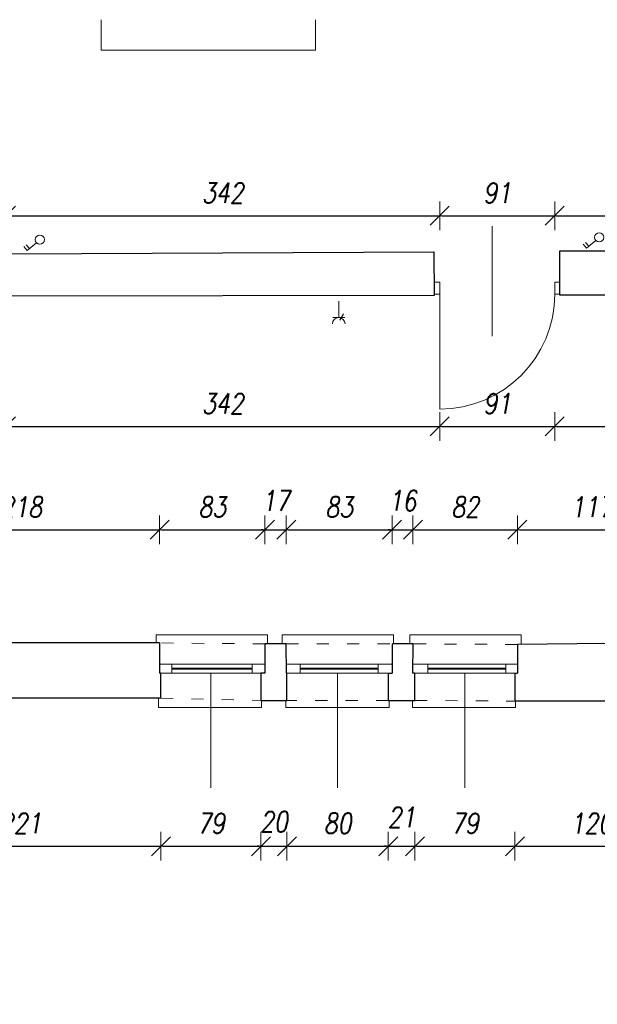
# Model space of a CAD drawing. Header units: millimetres. Extents: x -60479 to 14193, y -32440 to 949.
# Tile 47 of 68: x -28816 to -24261, y -13759 to -5991. Entities that reach past the tile are written whole.
import ezdxf

# ---------------------------------------------------------------- set-up
doc = ezdxf.new("R2010")
doc.units = ezdxf.units.MM
doc.header["$LTSCALE"] = 8
doc.linetypes.add('ACAD_ISO03W100', pattern=[30, 12, -18])
doc.layers.get('Defpoints').update_dxf_attribs({"lineweight": 0})
for name, color, linetype, lineweight in [('A_DIMEN', 7, 'Continuous', 0), ('BAM_OPISY POWIERZCHNI', 40, 'Continuous', 0), ('instalacje', 6, 'Continuous', 0), ('parter_dzwi i okna', 3, 'Continuous', 0), ('parter_parapet', 6, 'Continuous', 0), ('parter_podciąg', 2, 'ACAD_ISO03W100', 0), ('parter_rzut', 7, 'Continuous', 30), ('wymiarowanie', 4, 'Continuous', 0)]:
    doc.layers.add(name, color=color, linetype=linetype, lineweight=lineweight)
doc.styles.add('ROMANS1', font='romans.shx', dxfattribs={"width": 0.8, "oblique": 10})
doc.dimstyles.new('NARCH100', dxfattribs={"dimscale": 100, "dimtxt": 1.6, "dimasz": 0.15, "dimexe": 0, "dimexo": 0, "dimgap": 1, "dimtad": 1, "dimdec": 0, "dimlfac": 0.1, "dimrnd": 1, "dimdsep": 46, "dimtxsty": 'ROMANS1', "dimblk": 'wym', "dimcen": -1.5, "dimse1": 1, "dimse2": 1, "dimclrd": 4, "dimclre": 4, "dimclrt": 3, "dimadec": 0, "dimazin": 0, "dimtfac": 0.04, "dimtdec": 0, "dimtmove": 2, "dimatfit": 3, "dimldrblk": 'wym', "dimfxl": 0, "dimtolj": 1, "dimarcsym": 0})

# ---------------------------------------------------------------- blocks, each defined once
blk = doc.blocks.new('wym')
at = {"layer": 'A_DIMEN', "color": 4, "ltscale": 100}
for p, q in [((0, -7.5), (0, 7.5)), ((-5, -5), (5, 5)), ((-5, 0), (5, 0))]:
    blk.add_line(p, q, dxfattribs=at)
blk = doc.blocks.new('*D387')
at = {"layer": 'Defpoints', "color": 0, "transparency": 16777216}
for p in [(-29913.9, -11343.2, 22637.2), (-27701.9, -11343.2, 22637.2), (-27701.9, -12512.1)]:
    blk.add_point(p, dxfattribs=at)
at = {"layer": 'instalacje', "color": 4, "lineweight": -2, "transparency": 16777216}
blk.add_line((-29898.9, -12512.1), (-27716.9, -12512.1), dxfattribs=at)
at = {"layer": 'instalacje', "color": 4, "lineweight": -2, "transparency": 16777216, "xscale": 15, "yscale": 15, "zscale": 15, "rotation": 179.9999999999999}
blk.add_blockref('wym', (-29913.9, -12512.1), dxfattribs=at)
at = {"layer": 'instalacje', "color": 4, "lineweight": -2, "transparency": 16777216, "xscale": 15, "yscale": 15, "zscale": 15}
blk.add_blockref('wym', (-27701.9, -12512.1), dxfattribs=at)
at = {"layer": 'instalacje', "color": 3, "transparency": 16777216, "insert": (-28807.9, -12332.1), "char_height": 160, "attachment_point": 5, "style": 'ROMANS1'}
blk.add_mtext('\\A1;221', dxfattribs=at)
blk = doc.blocks.new('*D388')
at = {"layer": 'Defpoints', "color": 0, "transparency": 16777216}
for p in [(-27701.9, -11343.2, 22637.2), (-26913.3, -11362.9), (-26913.3, -12512.1)]:
    blk.add_point(p, dxfattribs=at)
at = {"layer": 'instalacje', "color": 4, "lineweight": -2, "transparency": 16777216}
blk.add_line((-27686.9, -12512.1), (-26928.3, -12512.1), dxfattribs=at)
at = {"layer": 'instalacje', "color": 4, "lineweight": -2, "transparency": 16777216, "xscale": 15, "yscale": 15, "zscale": 15, "rotation": 179.9999999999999}
blk.add_blockref('wym', (-27701.9, -12512.1), dxfattribs=at)
at = {"layer": 'instalacje', "color": 4, "lineweight": -2, "transparency": 16777216, "xscale": 15, "yscale": 15, "zscale": 15}
blk.add_blockref('wym', (-26913.3, -12512.1), dxfattribs=at)
at = {"layer": 'instalacje', "color": 3, "transparency": 16777216, "insert": (-27307.6, -12332.1), "char_height": 160, "attachment_point": 5, "style": 'ROMANS1'}
blk.add_mtext('\\A1;79', dxfattribs=at)
blk = doc.blocks.new('*D389')
at = {"layer": 'Defpoints', "color": 0, "transparency": 16777216}
for p in [(-26913.3, -11362.9), (-26708.3, -11362.6), (-26708.3, -12512.1)]:
    blk.add_point(p, dxfattribs=at)
at = {"layer": 'instalacje', "color": 4, "lineweight": -2, "transparency": 16777216}
for p, q in [((-26928.3, -12512.1), (-26943.3, -12512.1)), ((-26913.3, -12512.1), (-26708.3, -12512.1)), ((-26693.3, -12512.1), (-26678.3, -12512.1))]:
    blk.add_line(p, q, dxfattribs=at)
at = {"layer": 'instalacje', "color": 4, "lineweight": -2, "transparency": 16777216, "xscale": 15, "yscale": 15, "zscale": 15}
for p, rotation in [((-26913.3, -12512.1), 359.9999999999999), ((-26708.3, -12512.1), 179.9999999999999)]:
    blk.add_blockref('wym', p, dxfattribs=dict(at, rotation=rotation))
at = {"layer": 'instalacje', "color": 3, "transparency": 16777216, "insert": (-26810.8, -12319.3), "char_height": 160, "attachment_point": 5, "style": 'ROMANS1'}
blk.add_mtext('\\A1;20', dxfattribs=at)
blk = doc.blocks.new('*D390')
at = {"layer": 'Defpoints', "color": 0, "transparency": 16777216}
for p in [(-26708.3, -11362.6), (-25909.5, -11362.9), (-25909.5, -12512.1)]:
    blk.add_point(p, dxfattribs=at)
at = {"layer": 'instalacje', "color": 4, "lineweight": -2, "transparency": 16777216}
blk.add_line((-26693.3, -12512.1), (-25924.5, -12512.1), dxfattribs=at)
at = {"layer": 'instalacje', "color": 4, "lineweight": -2, "transparency": 16777216, "xscale": 15, "yscale": 15, "zscale": 15, "rotation": 179.9999999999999}
blk.add_blockref('wym', (-26708.3, -12512.1), dxfattribs=at)
at = {"layer": 'instalacje', "color": 4, "lineweight": -2, "transparency": 16777216, "xscale": 15, "yscale": 15, "zscale": 15}
blk.add_blockref('wym', (-25909.5, -12512.1), dxfattribs=at)
at = {"layer": 'instalacje', "color": 3, "transparency": 16777216, "insert": (-26308.9, -12332.1), "char_height": 160, "attachment_point": 5, "style": 'ROMANS1'}
blk.add_mtext('\\A1;80', dxfattribs=at)
blk = doc.blocks.new('*D391')
at = {"layer": 'Defpoints', "color": 0, "transparency": 16777216}
for p in [(-25909.5, -11362.9), (-25698.9, -11362.1), (-25698.9, -12512.1)]:
    blk.add_point(p, dxfattribs=at)
at = {"layer": 'instalacje', "color": 4, "lineweight": -2, "transparency": 16777216}
for p, q in [((-25924.5, -12512.1), (-25939.5, -12512.1)), ((-25909.5, -12512.1), (-25698.9, -12512.1)), ((-25683.9, -12512.1), (-25668.9, -12512.1))]:
    blk.add_line(p, q, dxfattribs=at)
at = {"layer": 'instalacje', "color": 4, "lineweight": -2, "transparency": 16777216, "xscale": 15, "yscale": 15, "zscale": 15}
for p, rotation in [((-25909.5, -12512.1), 359.9999999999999), ((-25698.9, -12512.1), 179.9999999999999)]:
    blk.add_blockref('wym', p, dxfattribs=dict(at, rotation=rotation))
at = {"layer": 'instalacje', "color": 3, "transparency": 16777216, "insert": (-25804.2, -12284.1), "char_height": 160, "attachment_point": 5, "style": 'ROMANS1'}
blk.add_mtext('\\A1;21', dxfattribs=at)
blk = doc.blocks.new('*D392')
at = {"layer": 'Defpoints', "color": 0, "transparency": 16777216}
for p in [(-25698.9, -11362.1), (-24911.2, -11367.2, 22637.2), (-24911.2, -12512.1)]:
    blk.add_point(p, dxfattribs=at)
at = {"layer": 'instalacje', "color": 4, "lineweight": -2, "transparency": 16777216}
blk.add_line((-25683.9, -12512.1), (-24926.2, -12512.1), dxfattribs=at)
at = {"layer": 'instalacje', "color": 4, "lineweight": -2, "transparency": 16777216, "xscale": 15, "yscale": 15, "zscale": 15, "rotation": 179.9999999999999}
blk.add_blockref('wym', (-25698.9, -12512.1), dxfattribs=at)
at = {"layer": 'instalacje', "color": 4, "lineweight": -2, "transparency": 16777216, "xscale": 15, "yscale": 15, "zscale": 15}
blk.add_blockref('wym', (-24911.2, -12512.1), dxfattribs=at)
at = {"layer": 'instalacje', "color": 3, "transparency": 16777216, "insert": (-25305, -12332.1), "char_height": 160, "attachment_point": 5, "style": 'ROMANS1'}
blk.add_mtext('\\A1;79', dxfattribs=at)
blk = doc.blocks.new('*D393')
at = {"layer": 'Defpoints', "color": 0, "transparency": 16777216}
for p in [(-24911.2, -11367.2, 22637.2), (-23706.5, -11367.2, 22637.2), (-23706.5, -12512.1)]:
    blk.add_point(p, dxfattribs=at)
at = {"layer": 'instalacje', "color": 4, "lineweight": -2, "transparency": 16777216}
blk.add_line((-24896.2, -12512.1), (-23721.5, -12512.1), dxfattribs=at)
at = {"layer": 'instalacje', "color": 4, "lineweight": -2, "transparency": 16777216, "xscale": 15, "yscale": 15, "zscale": 15, "rotation": 179.9999999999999}
blk.add_blockref('wym', (-24911.2, -12512.1), dxfattribs=at)
at = {"layer": 'instalacje', "color": 4, "lineweight": -2, "transparency": 16777216, "xscale": 15, "yscale": 15, "zscale": 15}
blk.add_blockref('wym', (-23706.5, -12512.1), dxfattribs=at)
at = {"layer": 'instalacje', "color": 3, "transparency": 16777216, "insert": (-24308.8, -12332.1), "char_height": 160, "attachment_point": 5, "style": 'ROMANS1'}
blk.add_mtext('\\A1;120', dxfattribs=at)
blk = doc.blocks.new('*D681')
at = {"layer": 'Defpoints', "color": 0, "transparency": 16777216}
for p in [(-25503.4, -7538.1), (-28923.8, -8062.3), (-25503.4, -8062.3)]:
    blk.add_point(p, dxfattribs=at)
at = {"layer": 'instalacje', "color": 4, "lineweight": -2, "transparency": 16777216}
blk.add_line((-28908.8, -7538.1), (-25518.4, -7538.1), dxfattribs=at)
at = {"layer": 'instalacje', "color": 4, "lineweight": -2, "transparency": 16777216, "xscale": 15, "yscale": 15, "zscale": 15, "rotation": 179.9999999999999}
blk.add_blockref('wym', (-28923.8, -7538.1), dxfattribs=at)
at = {"layer": 'instalacje', "color": 4, "lineweight": -2, "transparency": 16777216, "xscale": 15, "yscale": 15, "zscale": 15}
blk.add_blockref('wym', (-25503.4, -7538.1), dxfattribs=at)
at = {"layer": 'instalacje', "color": 3, "transparency": 16777216, "insert": (-27213.6, -7358.1), "char_height": 160, "attachment_point": 5, "style": 'ROMANS1'}
blk.add_mtext('\\A1;342', dxfattribs=at)
blk = doc.blocks.new('*D682')
at = {"layer": 'Defpoints', "color": 0, "transparency": 16777216}
for p in [(-24596.9, -7538.1), (-25503.4, -8062.3), (-24596.9, -8062.3)]:
    blk.add_point(p, dxfattribs=at)
at = {"layer": 'instalacje', "color": 4, "lineweight": -2, "transparency": 16777216}
blk.add_line((-25488.4, -7538.1), (-24611.9, -7538.1), dxfattribs=at)
at = {"layer": 'instalacje', "color": 4, "lineweight": -2, "transparency": 16777216, "xscale": 15, "yscale": 15, "zscale": 15, "rotation": 179.9999999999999}
blk.add_blockref('wym', (-25503.4, -7538.1), dxfattribs=at)
at = {"layer": 'instalacje', "color": 4, "lineweight": -2, "transparency": 16777216, "xscale": 15, "yscale": 15, "zscale": 15}
blk.add_blockref('wym', (-24596.9, -7538.1), dxfattribs=at)
at = {"layer": 'instalacje', "color": 3, "transparency": 16777216, "insert": (-25050.2, -7358.1), "char_height": 160, "attachment_point": 5, "style": 'ROMANS1'}
blk.add_mtext('\\A1;91', dxfattribs=at)
blk = doc.blocks.new('*D683')
at = {"layer": 'Defpoints', "color": 0, "transparency": 16777216}
for p in [(-19501.9, -7538.1), (-24596.9, -8062.3), (-19501.9, -8062.3)]:
    blk.add_point(p, dxfattribs=at)
at = {"layer": 'instalacje', "color": 4, "lineweight": -2, "transparency": 16777216}
blk.add_line((-24581.9, -7538.1), (-19516.9, -7538.1), dxfattribs=at)
at = {"layer": 'instalacje', "color": 4, "lineweight": -2, "transparency": 16777216, "xscale": 15, "yscale": 15, "zscale": 15, "rotation": 179.9999999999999}
blk.add_blockref('wym', (-24596.9, -7538.1), dxfattribs=at)
at = {"layer": 'instalacje', "color": 4, "lineweight": -2, "transparency": 16777216, "xscale": 15, "yscale": 15, "zscale": 15}
blk.add_blockref('wym', (-19501.9, -7538.1), dxfattribs=at)
at = {"layer": 'instalacje', "color": 3, "transparency": 16777216, "insert": (-22049.4, -7358.1), "char_height": 160, "attachment_point": 5, "style": 'ROMANS1'}
blk.add_mtext('\\A1;510', dxfattribs=at)
blk = doc.blocks.new('*D762')
at = {"layer": 'Defpoints', "color": 0, "transparency": 16777216}
for p in [(-27712.3, -10015.9), (-29895.1, -11076.6), (-27712.3, -11076.7)]:
    blk.add_point(p, dxfattribs=at)
at = {"layer": 'instalacje', "color": 4, "lineweight": -2, "transparency": 16777216}
blk.add_line((-29880.1, -10015.9), (-27727.3, -10015.9), dxfattribs=at)
at = {"layer": 'instalacje', "color": 4, "lineweight": -2, "transparency": 16777216, "xscale": 15, "yscale": 15, "zscale": 15, "rotation": 179.9999999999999}
blk.add_blockref('wym', (-29895.1, -10015.9), dxfattribs=at)
at = {"layer": 'instalacje', "color": 4, "lineweight": -2, "transparency": 16777216, "xscale": 15, "yscale": 15, "zscale": 15}
blk.add_blockref('wym', (-27712.3, -10015.9), dxfattribs=at)
at = {"layer": 'instalacje', "color": 3, "transparency": 16777216, "insert": (-28803.7, -9835.9), "char_height": 160, "attachment_point": 5, "style": 'ROMANS1'}
blk.add_mtext('\\A1;218', dxfattribs=at)
blk = doc.blocks.new('*D763')
at = {"layer": 'Defpoints', "color": 0, "transparency": 16777216}
for p in [(-26881.9, -10015.9), (-27712.3, -11076.7), (-26881.9, -11078.3)]:
    blk.add_point(p, dxfattribs=at)
at = {"layer": 'instalacje', "color": 4, "lineweight": -2, "transparency": 16777216}
blk.add_line((-27697.3, -10015.9), (-26896.9, -10015.9), dxfattribs=at)
at = {"layer": 'instalacje', "color": 4, "lineweight": -2, "transparency": 16777216, "xscale": 15, "yscale": 15, "zscale": 15, "rotation": 179.9999999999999}
blk.add_blockref('wym', (-27712.3, -10015.9), dxfattribs=at)
at = {"layer": 'instalacje', "color": 4, "lineweight": -2, "transparency": 16777216, "xscale": 15, "yscale": 15, "zscale": 15}
blk.add_blockref('wym', (-26881.9, -10015.9), dxfattribs=at)
at = {"layer": 'instalacje', "color": 3, "transparency": 16777216, "insert": (-27297.1, -9835.9), "char_height": 160, "attachment_point": 5, "style": 'ROMANS1'}
blk.add_mtext('\\A1;83', dxfattribs=at)
blk = doc.blocks.new('*D764')
at = {"layer": 'Defpoints', "color": 0, "transparency": 16777216}
for p in [(-26713.4, -10015.9), (-26881.9, -11078.3), (-26713.4, -11076.7)]:
    blk.add_point(p, dxfattribs=at)
at = {"layer": 'instalacje', "color": 4, "lineweight": -2, "transparency": 16777216}
for p, q in [((-26896.9, -10015.9), (-26911.9, -10015.9)), ((-26881.9, -10015.9), (-26713.4, -10015.9)), ((-26698.4, -10015.9), (-26683.4, -10015.9))]:
    blk.add_line(p, q, dxfattribs=at)
at = {"layer": 'instalacje', "color": 4, "lineweight": -2, "transparency": 16777216, "xscale": 15, "yscale": 15, "zscale": 15}
for p, rotation in [((-26881.9, -10015.9), 359.9999999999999), ((-26713.4, -10015.9), 179.9999999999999)]:
    blk.add_blockref('wym', p, dxfattribs=dict(at, rotation=rotation))
at = {"layer": 'instalacje', "color": 3, "transparency": 16777216, "insert": (-26797.7, -9785.9), "char_height": 160, "attachment_point": 5, "style": 'ROMANS1'}
blk.add_mtext('\\A1;17', dxfattribs=at)
blk = doc.blocks.new('*D765')
at = {"layer": 'Defpoints', "color": 0, "transparency": 16777216}
for p in [(-25879.6, -10015.9), (-26713.4, -11076.7), (-25879.6, -11076.6)]:
    blk.add_point(p, dxfattribs=at)
at = {"layer": 'instalacje', "color": 4, "lineweight": -2, "transparency": 16777216}
blk.add_line((-26698.4, -10015.9), (-25894.6, -10015.9), dxfattribs=at)
at = {"layer": 'instalacje', "color": 4, "lineweight": -2, "transparency": 16777216, "xscale": 15, "yscale": 15, "zscale": 15, "rotation": 179.9999999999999}
blk.add_blockref('wym', (-26713.4, -10015.9), dxfattribs=at)
at = {"layer": 'instalacje', "color": 4, "lineweight": -2, "transparency": 16777216, "xscale": 15, "yscale": 15, "zscale": 15}
blk.add_blockref('wym', (-25879.6, -10015.9), dxfattribs=at)
at = {"layer": 'instalacje', "color": 3, "transparency": 16777216, "insert": (-26296.5, -9835.9), "char_height": 160, "attachment_point": 5, "style": 'ROMANS1'}
blk.add_mtext('\\A1;83', dxfattribs=at)
blk = doc.blocks.new('*D766')
at = {"layer": 'Defpoints', "color": 0, "transparency": 16777216}
for p in [(-25715, -10015.9), (-25879.6, -11076.6), (-25715, -11076.7)]:
    blk.add_point(p, dxfattribs=at)
at = {"layer": 'instalacje', "color": 4, "lineweight": -2, "transparency": 16777216}
for p, q in [((-25894.6, -10015.9), (-25909.6, -10015.9)), ((-25879.6, -10015.9), (-25715, -10015.9)), ((-25700, -10015.9), (-25685, -10015.9))]:
    blk.add_line(p, q, dxfattribs=at)
at = {"layer": 'instalacje', "color": 4, "lineweight": -2, "transparency": 16777216, "xscale": 15, "yscale": 15, "zscale": 15}
for p, rotation in [((-25879.6, -10015.9), 359.9999999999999), ((-25715, -10015.9), 179.9999999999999)]:
    blk.add_blockref('wym', p, dxfattribs=dict(at, rotation=rotation))
at = {"layer": 'instalacje', "color": 3, "transparency": 16777216, "insert": (-25797.3, -9785.9), "char_height": 160, "attachment_point": 5, "style": 'ROMANS1'}
blk.add_mtext('\\A1;16', dxfattribs=at)
blk = doc.blocks.new('*D767')
at = {"layer": 'Defpoints', "color": 0, "transparency": 16777216}
for p in [(-24890.9, -10015.9), (-25715, -11076.7), (-24890.9, -11076.6)]:
    blk.add_point(p, dxfattribs=at)
at = {"layer": 'instalacje', "color": 4, "lineweight": -2, "transparency": 16777216}
blk.add_line((-25700, -10015.9), (-24905.9, -10015.9), dxfattribs=at)
at = {"layer": 'instalacje', "color": 4, "lineweight": -2, "transparency": 16777216, "xscale": 15, "yscale": 15, "zscale": 15, "rotation": 179.9999999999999}
blk.add_blockref('wym', (-25715, -10015.9), dxfattribs=at)
at = {"layer": 'instalacje', "color": 4, "lineweight": -2, "transparency": 16777216, "xscale": 15, "yscale": 15, "zscale": 15}
blk.add_blockref('wym', (-24890.9, -10015.9), dxfattribs=at)
at = {"layer": 'instalacje', "color": 3, "transparency": 16777216, "insert": (-25303, -9835.9), "char_height": 160, "attachment_point": 5, "style": 'ROMANS1'}
blk.add_mtext('\\A1;82', dxfattribs=at)
blk = doc.blocks.new('*D768')
at = {"layer": 'Defpoints', "color": 0, "transparency": 16777216}
for p in [(-23722.1, -10015.9), (-24890.9, -11076.6), (-23722.1, -11076.7)]:
    blk.add_point(p, dxfattribs=at)
at = {"layer": 'instalacje', "color": 4, "lineweight": -2, "transparency": 16777216}
blk.add_line((-24875.9, -10015.9), (-23737.1, -10015.9), dxfattribs=at)
at = {"layer": 'instalacje', "color": 4, "lineweight": -2, "transparency": 16777216, "xscale": 15, "yscale": 15, "zscale": 15, "rotation": 179.9999999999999}
blk.add_blockref('wym', (-24890.9, -10015.9), dxfattribs=at)
at = {"layer": 'instalacje', "color": 4, "lineweight": -2, "transparency": 16777216, "xscale": 15, "yscale": 15, "zscale": 15}
blk.add_blockref('wym', (-23722.1, -10015.9), dxfattribs=at)
at = {"layer": 'instalacje', "color": 3, "transparency": 16777216, "insert": (-24306.5, -9835.9), "char_height": 160, "attachment_point": 5, "style": 'ROMANS1'}
blk.add_mtext('\\A1;117', dxfattribs=at)
blk = doc.blocks.new('*D638')
at = {"layer": 'Defpoints', "color": 0, "transparency": 16777216}
for p in [(-28923.8, -8157.1), (-25503.4, -8157.1), (-25503.4, -9200.1)]:
    blk.add_point(p, dxfattribs=at)
at = {"layer": 'instalacje', "color": 4, "lineweight": -2, "transparency": 16777216}
blk.add_line((-28908.8, -9200.1), (-25518.4, -9200.1), dxfattribs=at)
at = {"layer": 'instalacje', "color": 4, "lineweight": -2, "transparency": 16777216, "xscale": 15, "yscale": 15, "zscale": 15, "rotation": 179.9999999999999}
blk.add_blockref('wym', (-28923.8, -9200.1), dxfattribs=at)
at = {"layer": 'instalacje', "color": 4, "lineweight": -2, "transparency": 16777216, "xscale": 15, "yscale": 15, "zscale": 15}
blk.add_blockref('wym', (-25503.4, -9200.1), dxfattribs=at)
at = {"layer": 'instalacje', "color": 3, "transparency": 16777216, "insert": (-27213.6, -9020.1), "char_height": 160, "attachment_point": 5, "style": 'ROMANS1'}
blk.add_mtext('\\A1;342', dxfattribs=at)
blk = doc.blocks.new('*D639')
at = {"layer": 'Defpoints', "color": 0, "transparency": 16777216}
for p in [(-25503.4, -8157.1), (-24596.9, -8157.1), (-24596.9, -9200.1)]:
    blk.add_point(p, dxfattribs=at)
at = {"layer": 'instalacje', "color": 4, "lineweight": -2, "transparency": 16777216}
blk.add_line((-25488.4, -9200.1), (-24611.9, -9200.1), dxfattribs=at)
at = {"layer": 'instalacje', "color": 4, "lineweight": -2, "transparency": 16777216, "xscale": 15, "yscale": 15, "zscale": 15, "rotation": 179.9999999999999}
blk.add_blockref('wym', (-25503.4, -9200.1), dxfattribs=at)
at = {"layer": 'instalacje', "color": 4, "lineweight": -2, "transparency": 16777216, "xscale": 15, "yscale": 15, "zscale": 15}
blk.add_blockref('wym', (-24596.9, -9200.1), dxfattribs=at)
at = {"layer": 'instalacje', "color": 3, "transparency": 16777216, "insert": (-25050.2, -9020.1), "char_height": 160, "attachment_point": 5, "style": 'ROMANS1'}
blk.add_mtext('\\A1;91', dxfattribs=at)
blk = doc.blocks.new('*D640')
at = {"layer": 'Defpoints', "color": 0, "transparency": 16777216}
for p in [(-24596.9, -8157.1), (-19501.9, -8157.1), (-19501.9, -9200.1)]:
    blk.add_point(p, dxfattribs=at)
at = {"layer": 'instalacje', "color": 4, "lineweight": -2, "transparency": 16777216}
blk.add_line((-24581.9, -9200.1), (-19516.9, -9200.1), dxfattribs=at)
at = {"layer": 'instalacje', "color": 4, "lineweight": -2, "transparency": 16777216, "xscale": 15, "yscale": 15, "zscale": 15, "rotation": 179.9999999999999}
blk.add_blockref('wym', (-24596.9, -9200.1), dxfattribs=at)
at = {"layer": 'instalacje', "color": 4, "lineweight": -2, "transparency": 16777216, "xscale": 15, "yscale": 15, "zscale": 15}
blk.add_blockref('wym', (-19501.9, -9200.1), dxfattribs=at)
at = {"layer": 'instalacje', "color": 3, "transparency": 16777216, "insert": (-22049.4, -9020.1), "char_height": 160, "attachment_point": 5, "style": 'ROMANS1'}
blk.add_mtext('\\A1;510', dxfattribs=at)

msp = doc.modelspace()

# ---------------------------------------------------------------- linework, layer by layer
at = {"layer": 'BAM_OPISY POWIERZCHNI'}
msp.add_lwpolyline([(-28173.3, -5991.4), (-28173.3, -6231.4), (-26482.8, -6231.4), (-26482.8, -5991.4)], dxfattribs=at)
at = {"layer": 'instalacje'}
for p, q in [((-28738.9, -7796.6), (-28764.2, -7766.3)), ((-28684.3, -7750.9), (-28757, -7811.8)), ((-24346.5, -7793.3), (-24371.8, -7763.1)), ((-24328.4, -7778.1), (-24353.7, -7747.9)), ((-24273.8, -7732.4), (-24346.5, -7793.3)), ((-28757, -7811.8), (-28782.3, -7781.5))]:
    msp.add_line(p, q, dxfattribs=at)
for points in [[(-26299.7, -8340.8), (-26299.7, -8212.8)], [(-26251.7, -8340.8), (-26347.6, -8340.8)], [(-26291, -8362.4), (-26261.2, -8312.7)]]:
    msp.add_lwpolyline(points, dxfattribs=at)
for centre in [(-24246.3, -7708.8), (-28656.9, -7727.2)]:
    msp.add_circle(centre, 36.2, dxfattribs=at)
msp.add_arc((-26299.7, -8391.1), 50.2, 360, 180, dxfattribs=at)
at = {"layer": 'parter_dzwi i okna'}
for points in [[(-25503.4, -8062.3), (-25549.1, -8062.3)], [(-25503.4, -8062.3), (-25503.4, -8157.1)], [(-24596.9, -8157.1), (-24596.9, -8062.3)], [(-24596.9, -8062.3), (-24556.6, -8062.3)], [(-25503.4, -8157.1), (-25548.7, -8157.1)], [(-25503.4, -8157.1), (-25503.4, -9063.5)], [(-24596.9, -8157.1), (-24556.6, -8157.1)], [(-27712.3, -11076.7), (-26881.9, -11076.6)], [(-27617.2, -11146.6), (-27617.2, -11076.7)], [(-27617.2, -11106.3), (-26981.7, -11106.3)], [(-26981.7, -11146.6), (-26981.7, -11076.6)], [(-26713.4, -11076.7), (-25879.6, -11076.6)], [(-26603.8, -11146.6), (-26603.8, -11076.7)], [(-26603.8, -11106.3), (-25988.3, -11106.3)], [(-25988.3, -11146.6), (-25988.3, -11076.6)], [(-25715, -11076.7), (-24890.9, -11076.6)], [(-25597.2, -11146.6), (-25597.2, -11076.7)], [(-25597.2, -11106.3), (-24981.7, -11106.3)], [(-24981.7, -11146.6), (-24981.7, -11076.6)], [(-27701.9, -11146.6), (-26913.3, -11146.6)], [(-27617.2, -11115.9), (-26981.7, -11115.9)], [(-26708.3, -11146.6), (-25909.5, -11146.6)], [(-26603.8, -11115.9), (-25988.3, -11115.9)], [(-25698.9, -11146.6), (-24911.2, -11146.6)], [(-25597.2, -11115.9), (-24981.7, -11115.9)]]:
    msp.add_lwpolyline(points, dxfattribs=at)
msp.add_arc((-25503.4, -8157.1), 906.5, 270, 0, dxfattribs=at)
at = {"layer": 'parter_parapet'}
for points in [[(-27739.5, -10908.6), (-27739.5, -10844.9), (-26862.6, -10844.9), (-26862.6, -10915.8)], [(-26744.9, -10915.8), (-26744.9, -10844.9), (-25868, -10844.9), (-25868, -10915.8)], [(-25739.2, -10915.8), (-25739.2, -10844.9), (-24862.2, -10844.9), (-24862.2, -10920.3)], [(-27722.4, -11343.2), (-27722.4, -11416.6), (-26909.9, -11416.6), (-26910.2, -11362.9)], [(-26715.9, -11362.6), (-26715.9, -11416.6), (-25903.4, -11416.6), (-25903.6, -11362.9)], [(-25718.4, -11362.2), (-25718.4, -11416.6), (-24905.9, -11416.6), (-24906.2, -11367.2)]]:
    msp.add_lwpolyline(points, dxfattribs=at)
at = {"layer": 'parter_podciąg'}
for points in [[(-26881.9, -10915.8), (-27712.3, -10908.6)], [(-26714, -10915.8), (-25879.6, -10915.8)], [(-24890.9, -10920.6), (-25712.1, -10915.8)], [(-25909.5, -11362.9), (-26708.3, -11362.9)], [(-25698.9, -11362.1), (-24911.2, -11367.2)]]:
    msp.add_lwpolyline(points, dxfattribs=at)
at = {"layer": 'parter_podciąg', "elevation": 22637.2}
msp.add_lwpolyline([(-27701.9, -11343.2), (-26913.3, -11362.9)], dxfattribs=at)
at = {"layer": 'parter_rzut'}
for p, q in [((-28882.2, -7839.5), (-25550.4, -7821.6)), ((-25550.4, -7821.6), (-25548.6, -8166.7)), ((-27701.9, -11343.2, 22637.2), (-27701.9, -11146.6, 22637.2)), ((-24911.2, -11146.6, 22637.2), (-24911.2, -11367.2, 22637.2))]:
    msp.add_line(p, q, dxfattribs=at)
for points in [[(-19782, -8157.1), (-20636.8, -8157.1), (-21858.1, -8168.4), (-23060.4, -8164.3), (-24556.6, -8164.4), (-24556.6, -7814.7), (-24135.8, -7814.7)], [(-25548.6, -8166.7), (-28882.2, -8173.1)], [(-27712.3, -10908.6), (-29895.1, -10908.6)], [(-27712.3, -10908.6), (-27712.3, -11146.6)], [(-26713.2, -11146.6), (-26714, -10915.8), (-26881.9, -10915.8)], [(-26881.9, -10915.8), (-26881.9, -11078.3)], [(-25879.6, -10915.8), (-25879.6, -11078.3)], [(-25716.2, -11146.2), (-25712.1, -10915.8), (-25875.7, -10915.8)], [(-23719.7, -10908.2), (-24890.9, -10920.6)], [(-24890.9, -10920.6), (-24890.9, -11146.6)], [(-26881.9, -11076.6), (-26881.9, -11146.2)], [(-25879.6, -11076.6), (-25879.6, -11146.6)], [(-27701.9, -11146.6), (-27712.3, -11146.6)], [(-26913.3, -11146.2), (-26913.3, -11362.9), (-26708.3, -11362.6), (-26708.3, -11146.6)], [(-26881.9, -11146.2), (-26913.3, -11146.2)], [(-26708.3, -11146.6), (-26713.2, -11146.6)], [(-25909.5, -11146.6), (-25909.5, -11362.9), (-25698.9, -11362.1), (-25698.9, -11146.2)], [(-25909.5, -11146.6), (-25879.6, -11146.6)], [(-25703.9, -11146.2), (-25716.2, -11146.2)], [(-25703.9, -11146.2), (-25698.9, -11146.2)], [(-25703.5, -11146.2), (-25698.9, -11146.2)], [(-24911.2, -11146.6), (-24890.9, -11146.6)]]:
    msp.add_lwpolyline(points, dxfattribs=at)
at = {"layer": 'parter_rzut', "elevation": 22637.2}
for points in [[(-27701.9, -11343.2), (-29913.9, -11343.2)], [(-23706.5, -11367.2), (-24911.2, -11367.2)]]:
    msp.add_lwpolyline(points, dxfattribs=at)
at = {"layer": 'wymiarowanie'}
for points in [[(-25091.5, -8488.6), (-25090.6, -7621.5)], [(-27308.2, -12052.1), (-27307.6, -11146.6)], [(-26309.4, -12052.1), (-26308.9, -11146.6)], [(-25305.6, -12052.1), (-25305, -11146.6)]]:
    msp.add_lwpolyline(points, dxfattribs=at)

# ---------------------------------------------------------------- dimensions: what is measured, and where the dimension line sits
at = {"layer": 'instalacje'}
for base, p1, p2, picture, middle in [((-25503.4, -7538.1), (-28923.8, -8062.3), (-25503.4, -8062.3), '*D681', (-27213.6, -7358.1)), ((-24596.9, -7538.1), (-25503.4, -8062.3), (-24596.9, -8062.3), '*D682', (-25050.2, -7358.1)), ((-19501.8608, -7538.1116), (-24596.9248, -8062.3398), (-19501.8608, -8062.3398), '*D683', (-22049.3928, -7358.1116)), ((-25503.4, -9200.1), (-28923.8, -8157.1), (-25503.4, -8157.1), '*D638', (-27213.6, -9020.1)), ((-24596.9, -9200.1), (-25503.4, -8157.1), (-24596.9, -8157.1), '*D639', (-25050.2, -9020.1)), ((-19501.8608, -9200.1223), (-24596.9248, -8157.0764), (-19501.8608, -8157.0764), '*D640', (-22049.3928, -9020.1223)), ((-26713.4, -10015.9), (-26881.9, -11078.3), (-26713.4, -11076.7), '*D764', (-26797.7, -9785.9)), ((-25715, -10015.9), (-25879.6, -11076.6), (-25715, -11076.7), '*D766', (-25797.3, -9785.9)), ((-27712.3, -10015.9), (-29895.1, -11076.6), (-27712.3, -11076.7), '*D762', (-28803.7, -9835.9)), ((-26881.9, -10015.9), (-27712.3, -11076.7), (-26881.9, -11078.3), '*D763', (-27297.1, -9835.9)), ((-25879.6, -10015.9), (-26713.4, -11076.7), (-25879.6, -11076.6), '*D765', (-26296.5, -9835.9)), ((-24890.9, -10015.9), (-25715, -11076.7), (-24890.9, -11076.6), '*D767', (-25303, -9835.9)), ((-23722.1, -10015.9), (-24890.9, -11076.6), (-23722.1, -11076.7), '*D768', (-24306.5, -9835.9)), ((-27701.9, -12512.1), (-29913.9, -11343.2, 22637.2), (-27701.9, -11343.2, 22637.2), '*D387', (-28807.9, -12332.1)), ((-26913.3, -12512.1), (-27701.9, -11343.2, 22637.2), (-26913.3, -11362.9), '*D388', (-27307.6, -12332.1)), ((-25909.5, -12512.1), (-26708.3, -11362.6), (-25909.5, -11362.9), '*D390', (-26308.9, -12332.1)), ((-24911.2, -12512.1), (-25698.9, -11362.1), (-24911.2, -11367.2, 22637.2), '*D392', (-25305, -12332.1)), ((-23706.5, -12512.1), (-24911.2, -11367.2, 22637.2), (-23706.5, -11367.2, 22637.2), '*D393', (-24308.8, -12332.1))]:
    dim = msp.add_linear_dim(base=base, p1=p1, p2=p2, dimstyle='NARCH100', dxfattribs=at)
    dim.commit()
    dim.dimension.update_dxf_attribs({"geometry": picture, "text_midpoint": middle})
for base, p1, p2, picture, middle in [((-26708.3467, -12512.0752), (-26913.3011, -11362.9285), (-26708.3467, -11362.57), '*D389', (-26810.8239, -12319.3242)), ((-25698.9, -12512.1), (-25909.5, -11362.9), (-25698.9, -11362.1), '*D391', (-25804.2, -12284.1))]:
    dim = msp.add_linear_dim(base=base, p1=p1, p2=p2, dimstyle='NARCH100', dxfattribs=at)
    dim.commit()
    dim.dimension.update_dxf_attribs({"geometry": picture, "text_midpoint": middle, "dimtype": 160})

doc.saveas('drawing.dxf')
